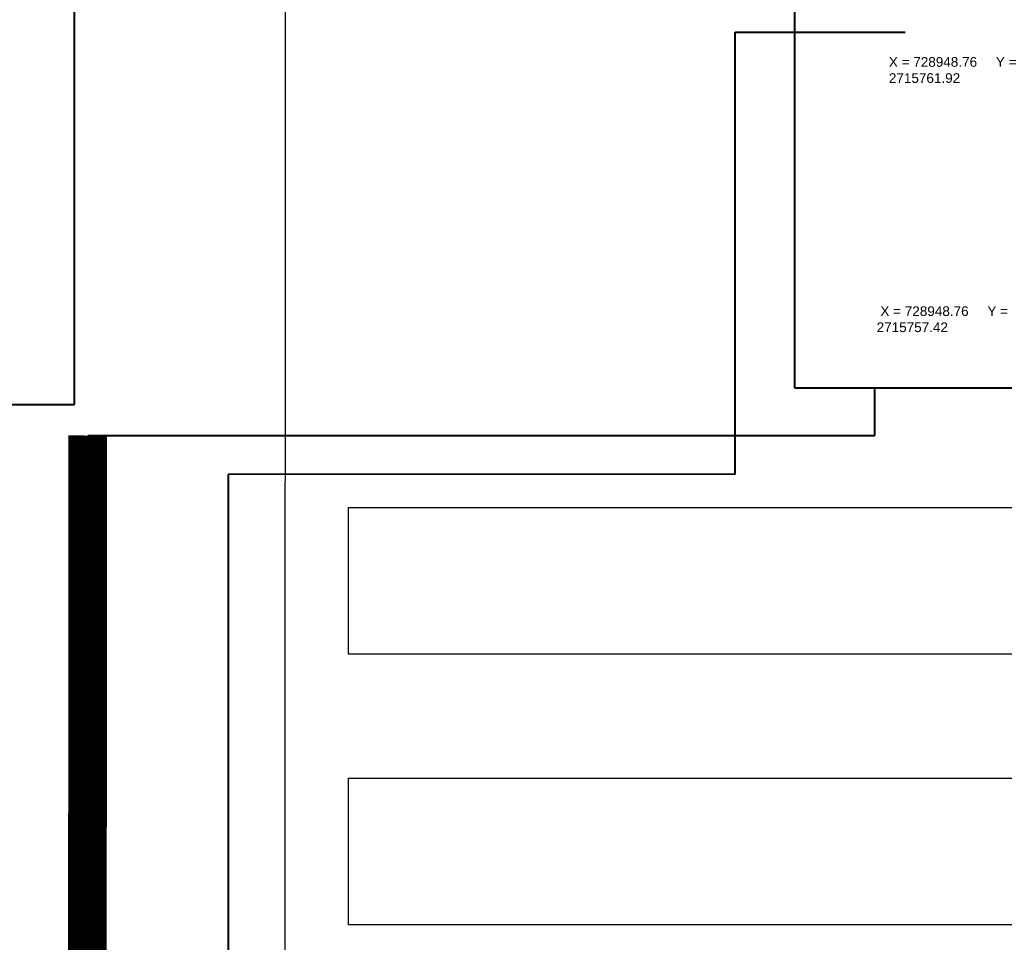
# Model space of a CAD drawing. Header units: inches. Extents: x 727810 to 1461440, y 2714588 to 5435005.
# Tile 68 of 233: x 728922 to 728947, y 2715740 to 2715764. Entities that reach past the tile are written whole.
import ezdxf

# ---------------------------------------------------------------- set-up
doc = ezdxf.new("R2010")
doc.units = ezdxf.units.IN
doc.header["$MEASUREMENT"] = 0
for name, color, linetype in [('DETAILS', 7, 'Continuous'), ('pl cable iength', 7, 'Continuous'), ('ROAD', 7, 'Continuous'), ('Saatvik', 5, 'Continuous'), ('SCB', 7, 'Continuous'), ('table number', 51, 'Continuous')]:
    doc.layers.add(name, color=color, linetype=linetype)
doc.styles.get("Standard").update_dxf_attribs({"font": 'arial.ttf'})

# ---------------------------------------------------------------- blocks, each defined once
blk = doc.blocks.new('A$C4c0e8594')
at = {"color": 3, "lineweight": 40}
for p, q in [((938.064, -609.077), (938.064, -582.081)), ((977.71, -609.077), (938.064, -609.077))]:
    blk.add_line(p, q, dxfattribs=at)

msp = doc.modelspace()

# ---------------------------------------------------------------- linework, layer by layer
at = {"layer": 'ROAD'}
msp.add_line((728928.88863, 2715803.70765), (728928.79557, 2715542.2494), dxfattribs=at)
at = {"layer": 'Saatvik', "color": 5}
for points in [[(728930.51018, 2715751.2212), (728960.55018, 2715751.2212), (728960.55018, 2715747.4212), (728930.51018, 2715747.4212), (728930.51018, 2715751.2212)], [(728930.51018, 2715744.2212), (728960.55018, 2715744.2212), (728960.55018, 2715740.4212), (728930.51018, 2715740.4212), (728930.51018, 2715744.2212)]]:
    msp.add_lwpolyline(points, dxfattribs=at)

# ---------------------------------------------------------------- texts
at = {"layer": 'SCB', "color": 3, "lineweight": 40, "char_height": 0.25, "attachment_point": 1}
for s, insert, width in [('X = 728948.76     Y = 2715761.92 ', (728944.48193, 2715762.86567), 3.546972), (' X = 728948.76     Y = 2715757.42   ', (728944.16543, 2715756.42026), 3.7069616)]:
    msp.add_mtext(s, dxfattribs=dict(at, insert=insert, width=width))

# ---------------------------------------------------------------- next in the draw order: block references
at = {"layer": 'table number', "color": 3, "lineweight": 40}
msp.add_blockref('A$C4c0e8594', (728003.98251, 2716363.3812), dxfattribs=at)

# ---------------------------------------------------------------- next in the draw order: linework, layer by layer
at = {"layer": 'DETAILS', "color": 6, "lineweight": 40}
for p, q in [((728923.42681, 2715753.87796), (728923.42681, 2715771.9021)), ((728923.42681, 2715753.87796), (728923.42681, 2715771.9021)), ((728889.06195, 2715753.87796), (728923.42681, 2715753.87796)), ((728889.06195, 2715753.87796), (728923.42681, 2715753.87796))]:
    msp.add_line(p, q, dxfattribs=at)
at = {"layer": 'DETAILS', "color": 1, "lineweight": 40}
for p, q in [((728940.50982, 2715752.07926), (728940.50982, 2715763.51273)), ((728940.50982, 2715763.51273), (728944.9012, 2715763.51273)), ((728940.50982, 2715752.07926), (728940.50982, 2715763.51273)), ((728940.50982, 2715763.51273), (728944.9012, 2715763.51273)), ((728940.50982, 2715752.07926), (728927.40399, 2715752.07265)), ((728940.50982, 2715752.07926), (728927.40399, 2715752.07265)), ((728927.40399, 2715752.07265), (728927.40399, 2715551.75958)), ((728927.40399, 2715752.07265), (728927.40399, 2715551.75958))]:
    msp.add_line(p, q, dxfattribs=at)
at = {"layer": 'pl cable iength', "color": 3, "lineweight": 40}
for p, q in [((728944.11807, 2715753.07957), (728944.11807, 2715754.30389)), ((728923.77125, 2715753.07957), (728944.11807, 2715753.07957))]:
    msp.add_line(p, q, dxfattribs=at)
at = {"layer": 'pl cable iength', "color": 3, "lineweight": 40, "const_width": 1}
msp.add_lwpolyline([(728923.77125, 2715753.07957), (728923.60859, 2715554.20727), (729909.78771, 2715554.06019), (729909.95037, 2715558.28383)], dxfattribs=at)
msp.add_lwpolyline([(728923.77125, 2715753.07957), (728923.60859, 2715554.20727), (729909.78771, 2715554.06019), (729909.95037, 2715558.28383)], dxfattribs=at)

# ---------------------------------------------------------------- next in the draw order: texts
at = {"layer": 'SCB', "color": 3, "lineweight": 40, "char_height": 0.25, "attachment_point": 1}
for s, insert, width in [('X = 728948.76     Y = 2715761.92 ', (728944.48193, 2715762.86567), 3.546972), (' X = 728948.76     Y = 2715757.42   ', (728944.16543, 2715756.42026), 3.7069616)]:
    msp.add_mtext(s, dxfattribs=dict(at, insert=insert, width=width))

doc.saveas('drawing.dxf')
